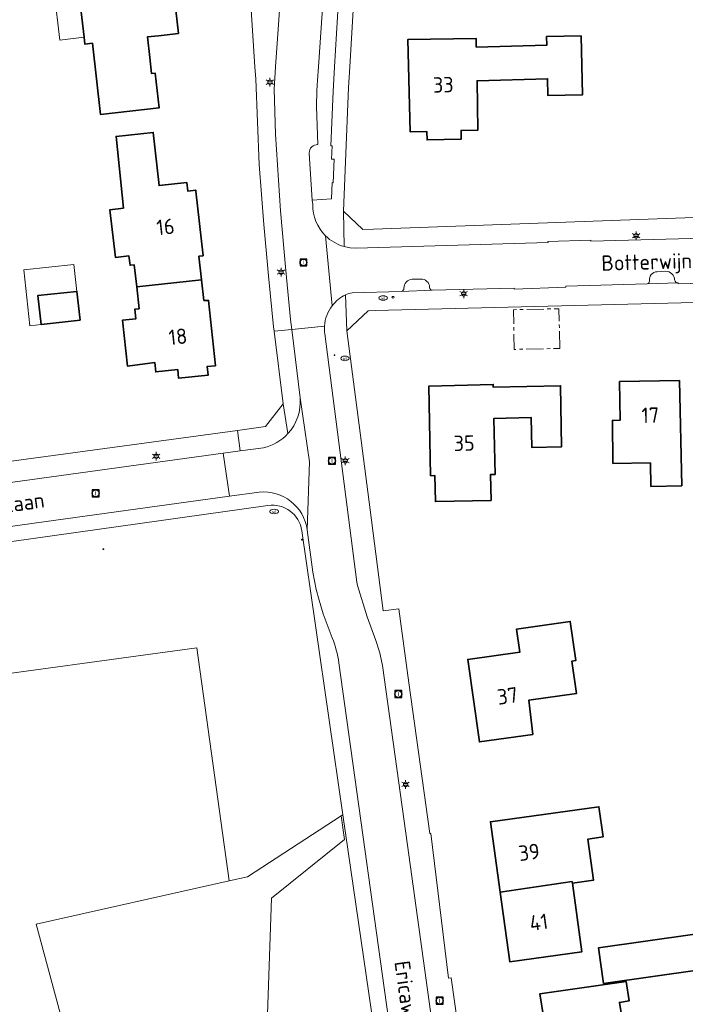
# Model space of a CAD drawing. Header units: metres. Extents: x 140853 to 145288, y 474558 to 480269.
# Tile 217 of 256: x 143539 to 143616, y 478140 to 478255. Entities that reach past the tile are written whole.
import ezdxf
from ezdxf.enums import TextEntityAlignment as Align

# ---------------------------------------------------------------- set-up
doc = ezdxf.new("R2010")
doc.units = ezdxf.units.M
doc.header["$MEASUREMENT"] = 0
doc.linetypes.add('AM-AS', pattern=[16, 10, -2, 2, -2])
for name, color, linetype, lineweight in [('B-WE-AM-AS_SPOOR_RAIL-G', 10, 'AM-AS', 18), ('B-WE-GR-BEPLANTING_CULTUUR_BOSPLANTSOEN-G', 90, 'GR-PLANTSOEN', 18), ('B-WE-GR-BEPLANTING_CULTUUR_HEESTERS-G', 90, 'Continuous', 18), ('B-WE-GR-GRAS_KRUIDENRIJK-G', 80, 'Continuous', 18), ('B-WE-GR-GROENVOORZIENING-G', 80, 'Continuous', 18), ('B-WE-KL-ET_LS_OV_LICHTMAST-S', 190, 'Continuous', 18), ('B-WE-KL-WATER_BRANDLEIDING_PUT-S', 150, 'Continuous', 18), ('B-WE-KL-WATER_PUT-S', 170, 'Continuous', 18), ('B-WE-OG-BEBOUWING-G', 7, 'Continuous', 35), ('B-WE-OG-BEBOUWING_HUISNUMMER-T18', 10, 'Continuous', 18), ('B-WE-OG-BEBOUWING_LUIFEL-G', 7, 'Continuous', 18), ('B-WE-OG-BEBOUWING_STRAATNAAM-T18', 10, 'Continuous', 18), ('B-WE-OG-TERREIN_ERF-G', 7, 'Continuous', 18), ('B-WE-RI-GWA_RIOOLPUT-S', 30, 'Continuous', 18), ('B-WE-VH-VERHARDING_ASFALT-G', 252, 'Continuous', 18), ('B-WE-VH-VERHARDING_BETONSTRAATSTEEN-G', 252, 'Continuous', 18), ('B-WE-VH-VERHARDING_TEGEL-G', 252, 'Continuous', 18), ('X-XX-XX-ALGEMEEN-S', 7, 'Continuous', 18)]:
    doc.layers.add(name, color=color, linetype=linetype, lineweight=lineweight)
doc.styles.add('NLCS-ISO', font='txt')
doc.linetypes.add('GR-PLANTSOEN', pattern='A,0,[179,NLCS.shx,S=2,R=0,X=0,Y=0],-4', length=4)

# ---------------------------------------------------------------- blocks, each defined once
blk = doc.blocks.new('SIE-WEG_AFVALBAK_TYPE_01')
for radius in [0.25, 0.156]:
    blk.add_circle((0, 0), radius)
blk = doc.blocks.new('B-SIE-WEG_LICHTMAST-SO')
at = {"ltscale": 0.1}
for p, q in [((-1.1, 0.63), (-2.19, 1.27)), ((0, 1.27), (0, 2.53)), ((1.1, 0.63), (2.19, 1.27)), ((-1.1, -0.63), (-2.19, -1.27)), ((0, -1.27), (0, -2.53)), ((1.1, -0.63), (2.19, -1.27))]:
    blk.add_line(p, q, dxfattribs=at)
at = {"flags": 128}
for points in [[(-1.16, 0.5), (1.16, 0.5)], [(-1.16, -0.5), (1.16, -0.5)]]:
    blk.add_lwpolyline(points, dxfattribs=at)
at = {"ltscale": 0.1}
blk.add_circle((0, 0), 1.27, dxfattribs=at)
at = {"style": 'NLCS-ISO'}
blk.add_attdef('TYPE', text='', height=1.8, dxfattribs=at).set_placement((0, 2.53), align=Align.BOTTOM_CENTER)
blk = doc.blocks.new('SRI-PUT_INSPECTIE-SO')
at = {"lineweight": -3, "flags": 128}
blk.add_lwpolyline([(-2, -2), (2, -2), (2, 2), (-2, 2)], close=True, dxfattribs=at)
at = {"lineweight": -3, "ltscale": 1.5}
blk.add_circle((0, 0), 2, dxfattribs=at)
at = {"ltscale": 0.1, "style": 'NLCS-ISO'}
blk.add_text('I', height=2.5, dxfattribs=at).set_placement((0, -0.01), align=Align.MIDDLE_CENTER)
blk = doc.blocks.new('SKL-WATERLEIDINGPUT-SO')
at = {"color": 0, "linetype": 'ByBlock', "lineweight": 18}
blk.add_ellipse((0, 0), major_axis=(2.5, 0), ratio=0.54, dxfattribs=at)
at = {"color": 0, "linetype": 'ByBlock', "lineweight": 18, "style": 'NLCS-ISO'}
blk.add_text('wl', height=1.8, dxfattribs=at).set_placement((0, 0), align=Align.MIDDLE_CENTER)
blk = doc.blocks.new('SIE-WEG_STRAATPOT_BRANDKRAAN-SO')
blk.add_ellipse((0, 0), major_axis=(-0.729, 0), ratio=0.685994)
at = {"style": 'NLCS-ISO'}
blk.add_text('BR', height=0.4, dxfattribs=at).set_placement((-0.3, -0.15))

msp = doc.modelspace()

# ---------------------------------------------------------------- linework, layer by layer
at = {"layer": 'B-WE-AM-AS_SPOOR_RAIL-G', "ltscale": 0.2, "flags": 128}
msp.add_lwpolyline([(143601.65, 478217.083), (143601.545, 478221.722), (143596.227, 478221.602), (143596.331, 478216.963), (143601.65, 478217.083)], close=True, dxfattribs=at)
at = {"layer": 'B-WE-GR-BEPLANTING_CULTUUR_BOSPLANTSOEN-G', "ltscale": 0.2, "flags": 128}
msp.add_lwpolyline([(143486.384, 478172.812), (143480.556, 478175.008), (143379.222, 478198.307), (143238.925, 478241.405), (143229.36, 478235.529), (143287.716, 478217.565), (143265.756, 478144.143), (143188.365, 478170.998), (143178.556, 478121.189), (143153.844, 478128.445), (143169.081, 478207.615), (143163.037, 478205.437), (143145.191, 478199.744), (143127.145, 478194.718), (143113.357, 478191.522), (143099.492, 478188.675), (143088.475, 478186.673), (143077.638, 478149.747), (143233.477, 478102.471), (143236.543, 478101.541), (143221.656, 477979.844), (143165.504, 477981.586), (143164.371, 477981.621), (143164.371, 477981.173), (143164.28, 477980.197), (143164.149, 477974.953), (143194.22, 477974.203), (143267.163, 477974.079), (143306.769, 477974.011), (143311.679, 477956.369), (143308.475, 477950.477), (143264.976, 477937.496), (143173.431, 477910.177), (143129.555, 477897.083), (143023.446, 477873.939), (143000, 477868.825), (142869.03, 477840.139), (142862.913, 477861.758), (142861.399, 477859.863), (142836.238, 477836.363), (142833.866, 477834.373), (142831.25, 477832.067), (142829.851, 477830.701), (142828.618, 477829.372), (142820.497, 477822.648), (142811.879, 477815.645), (142807.761, 477812.173), (142784.53, 477792.86), (142779.547, 477788.654), (142772.278, 477782.591), (142769.836, 477780.487), (142763.413, 477774.207), (142754.289, 477765.378), (142748.126, 477759.218), (142747.786, 477758.878), (142739.43, 477750), (142722.704, 477731.031), (142719.61, 477727.659), (142718, 477726.179), (142718.649, 477724.85), (142719.298, 477723.325), (142715.93, 477719.474), (142714.762, 477720.586), (142713.282, 477720.939), (142709.647, 477716.847), (142681.113, 477681.769), (142679.247, 477679.381), (142665.07, 477660.215), (142663.896, 477664.421), (142663.303, 477663.673), (142667.946, 477640.834), (142681.216, 477619.6), (142681.216, 477619.6, 0.0763381), (142741.403, 477561.144), (142741.403, 477561.144, 0.2367689), (142774.215, 477555.709), (142774.215, 477555.709), (142789.805, 477560.918), (142816.748, 477570.782), (142816.748, 477570.782, -0.0441848), (142836.692, 477575.559), (142836.692, 477575.559), (142854.479, 477581.163), (142854.479, 477581.163, 0.0429709), (142857.142, 477582.469), (142857.142, 477582.469), (142860.17, 477584.57), (142864.83, 477587.241), (142869.049, 477589.621), (142873.877, 477591.896), (142882.254, 477595.792), (142890.178, 477599.342), (142895.092, 477601.51), (142902.261, 477604.314), (142908.328, 477606.825), (142912.339, 477608.449), (142921.363, 477611.941), (142943.073, 477620.901), (142964.135, 477630.016), (142978.274, 477635.825), (142979.628, 477636.417), (142981.685, 477637.453), (142998.294, 477646.097), (143000, 477646.905), (143013.134, 477653.103), (143019.392, 477656.289), (143039.007, 477666.221), (143051.332, 477672.337), (143064.046, 477678.815), (143074.15, 477683.915), (143083.766, 477688.602), (143092.142, 477692.901), (143110.335, 477701.891), (143119.799, 477706.622), (143127.196, 477710.242), (143131.586, 477712.322), (143143.29, 477717.419), (143151.241, 477720.905), (143157.655, 477723.946), (143168.1, 477729.307), (143175.689, 477733.182), (143194.419, 477742.589), (143208.957, 477750), (143211.403, 477751.247), (143218.663, 477753.845), (143228.868, 477756.7), (143230.493, 477757.108), (143234.403, 477757.823), (143243.187, 477758.696), (143245.625, 477758.851), (143248.774, 477758.804), (143255.63, 477758.202), (143258.576, 477758.002), (143260.912, 477757.699), (143262.944, 477757.346), (143266.854, 477756.893), (143270.969, 477756.034), (143274.626, 477755.378), (143280.162, 477754.266), (143280.162, 477754.266, 0.0750108), (143305.758, 477753.43), (143305.758, 477753.43), (143316.016, 477754.508), (143321.957, 477755.225), (143325.46, 477755.839), (143328.507, 477756.4), (143332.213, 477757.725), (143335.208, 477758.591), (143337.391, 477759.61), (143339.828, 477760.171), (143343.636, 477761.699), (143344.905, 477762.106), (143346.276, 477762.615), (143349.27, 477764.396), (143349.27, 477764.396, -0.0469972), (143350.945, 477765.617), (143350.945, 477765.617, -0.0659339), (143353.585, 477766.737), (143353.585, 477766.737), (143356.021, 477768.162), (143361.113, 477770.429), (143365.921, 477772.185), (143365.921, 477772.185, 0.0379722), (143366.784, 477772.542), (143366.784, 477772.542, 0.0413559), (143367.393, 477772.897), (143367.393, 477772.897, -0.0282897), (143368.306, 477773.507), (143368.306, 477773.507, -0.0713289), (143370.185, 477774.221), (143370.185, 477774.221), (143378.358, 477777.226), (143380.236, 477778.193), (143384.45, 477779.568), (143388.468, 477781.345), (143390.643, 477782.368), (143390.643, 477782.368, -0.0420375), (143392.115, 477783.182), (143392.115, 477783.182, -0.0471207), (143393.537, 477783.691), (143393.537, 477783.691, 0.0559923), (143394.908, 477784.15), (143394.908, 477784.15, 0.0765349), (143396.226, 477785.067), (143396.226, 477785.067), (143398.258, 477786.033), (143400.542, 477787.254), (143403.689, 477788.883), (143407.597, 477791.223), (143412.775, 477794.073), (143423.233, 477797.893), (143428.666, 477798.915), (143432.526, 477799.809), (143421.062, 477817.531), (143419.931, 477823.485), (143421.135, 477832.436), (143430.088, 477851.734), (143401.919, 477848.604), (143393.777, 477849.819), (143389.892, 477850.94), (143387.534, 477852.134), (143376.463, 477867.558), (143365.196, 477887.238), (143362.684, 477892.688), (143362.49, 477898.689), (143366.336, 477913.105), (143370.628, 477929.418), (143385.989, 477987.38), (143399.518, 477994.611), (143410.074, 477999.93), (143410.159, 478000), (143421.478, 478009.286), (143421.421, 478015.306), (143426.322, 478015.562), (143426.295, 478021.819), (143434.734, 478021.93), (143434.702, 478025.135), (143434.649, 478039.135), (143468.819, 478039.264), (143475.785, 478047.073), (143475.785, 478047.073, -0.0218076), (143481.897, 478053.615), (143481.897, 478053.615, -0.0929516), (143491.112, 478060.84), (143491.112, 478060.84), (143500, 478065.054), (143508.655, 478068.751), (143517.803, 478072.434), (143528.765, 478076.309), (143536.372, 478078.727), (143536.372, 478078.727, -0.013226), (143552.161, 478083.234), (143552.161, 478083.234), (143546.504, 478115.85), (143549.746, 478115.709), (143552.318, 478105.273), (143570.075, 478109.451), (143569.553, 478112.127), (143567.23, 478131.373), (143545.713, 478130.441), (143540.501, 478149.817), (143563.045, 478154.87), (143559.267, 478182.079), (143500, 478173.977), (143487.662, 478172.29), (143486.384, 478172.812)], format="xyb", close=True, dxfattribs=at)
msp.add_lwpolyline([(143569.553, 478112.127), (143583.28, 478114.677), (143576.308, 478162.585), (143576.125, 478162.466), (143576.527, 478159.7), (143567.975, 478152.835), (143567.23, 478131.373), (143569.553, 478112.127)], close=True, dxfattribs=at)
at = {"layer": 'B-WE-GR-BEPLANTING_CULTUUR_HEESTERS-G', "ltscale": 0.2, "flags": 128}
msp.add_lwpolyline([(143574.001, 478257.994), (143573.46, 478250), (143573.352, 478248.411), (143573.288, 478247.162), (143573.238, 478245.353), (143573.385, 478240.905), (143573.385, 478240.905, 0.4213717), (143572.392, 478239.914), (143572.392, 478239.914), (143572.736, 478234.403), (143574.987, 478234.566), (143575.059, 478236.449), (143575.199, 478236.444), (143575.284, 478239.201), (143575.004, 478239.21), (143575.057, 478240.744), (143574.918, 478240.749), (143575.173, 478247.082), (143575.351, 478250), (143575.828, 478257.83), (143574.001, 478257.994)], format="xyb", close=True, dxfattribs=at)
at = {"layer": 'B-WE-GR-GRAS_KRUIDENRIJK-G', "ltscale": 0.2, "flags": 128}
for points in [[(143582.587, 478132.025), (143575.861, 478180.328), (143575.861, 478180.328, 0.0523939), (143575.085, 478183.269), (143575.085, 478183.269), (143574.029, 478186.07), (143573.542, 478187.651), (143573.206, 478188.923), (143572.825, 478190.917), (143572.16, 478195.871), (143572.16, 478195.871, 0.402392), (143566.551, 478200.284), (143566.551, 478200.284), (143563.063, 478199.803), (143540.285, 478196.66), (143527.955, 478194.957)], [(143500, 478189.214), (143567.572, 478198.743), (143567.572, 478198.743, -0.412701), (143571.524, 478195.782), (143571.524, 478195.782), (143576.308, 478162.585), (143583.28, 478114.677)]]:
    msp.add_lwpolyline(points, format="xyb", dxfattribs=at)
msp.add_lwpolyline([(143576.125, 478162.466), (143576.308, 478162.585), (143571.524, 478195.782), (143571.524, 478195.782, 0.412701), (143567.572, 478198.743), (143567.572, 478198.743), (143500, 478189.214), (143500, 478173.977), (143559.267, 478182.079), (143563.045, 478154.87), (143565.169, 478155.346), (143576.125, 478162.466)], format="xyb", close=True, dxfattribs=at)
msp.add_lwpolyline([(143567.23, 478131.373), (143567.975, 478152.835), (143576.527, 478159.7), (143576.125, 478162.466), (143565.169, 478155.346), (143563.045, 478154.87), (143540.501, 478149.817), (143545.713, 478130.441), (143567.23, 478131.373)], close=True, dxfattribs=at)
at = {"layer": 'B-WE-GR-GROENVOORZIENING-G', "ltscale": 0.2, "flags": 128}
for points in [[(143612.115, 478224.954, -0.3913056), (143611.835, 478224.623), (143611.835, 478224.623), (143615.479, 478224.729), (143615.479, 478224.729, -0.3758281), (143615.057, 478225.089), (143615.057, 478225.089, 0.3995015), (143614.031, 478226.098), (143614.031, 478226.098), (143613.031, 478226.046), (143613.031, 478226.046, 0.4412499), (143612.115, 478224.954)], [(143585.421, 478225.187), (143584.412, 478225.153), (143584.412, 478225.153, 0.4238739), (143583.456, 478224.106), (143583.456, 478224.106, -0.3673178), (143583.141, 478223.744), (143583.141, 478223.744), (143586.763, 478223.867), (143586.763, 478223.867, -0.3765425), (143586.449, 478224.217), (143586.449, 478224.217, 0.4144139), (143585.421, 478225.187)]]:
    msp.add_lwpolyline(points, format="xyb", close=True, dxfattribs=at)
at = {"layer": 'B-WE-OG-BEBOUWING-G', "ltscale": 0.2, "flags": 128}
for points in [[(143553.768, 478251.081), (143553.497, 478253.473), (143554.809, 478253.623), (143557.118, 478253.886), (143556.302, 478261.087), (143554.546, 478260.909), (143553.726, 478268.103), (143545.433, 478267.162), (143546.251, 478259.953), (143545.366, 478259.853), (143545.456, 478259.058), (143546.095, 478253.434), (143546.185, 478252.639), (143547.069, 478252.739), (143548.011, 478244.432), (143554.877, 478245.211), (143554.42, 478249.242), (143553.983, 478249.193), (143553.768, 478251.081)], [(143604.136, 478253.624), (143600.097, 478253.52), (143600.123, 478252.51), (143591.896, 478252.299), (143591.87, 478253.308), (143583.897, 478253.171), (143584.193, 478242.383), (143586.122, 478242.436), (143586.149, 478241.436), (143590.148, 478241.546), (143590.12, 478242.545), (143592.09, 478242.599), (143591.994, 478248.356), (143600.22, 478248.6), (143600.267, 478246.62), (143604.307, 478246.716), (143604.136, 478253.624)], [(143559.819, 478225.109), (143559.512, 478227.846), (143560.005, 478227.901), (143559.156, 478235.471), (143559.15, 478235.559), (143558.208, 478235.455), (143558.098, 478236.455), (143554.856, 478236.099), (143554.171, 478242.328), (143549.839, 478241.852), (143550.689, 478233.47), (143549.12, 478233.291), (143549.757, 478227.704), (143551.342, 478227.879), (143551.463, 478226.789), (143551.957, 478226.844), (143552.243, 478224.262), (143559.819, 478225.109)], [(143552.243, 478224.262), (143552.525, 478221.713), (143552.023, 478221.658), (143552.147, 478220.541), (143550.574, 478220.367), (143551.167, 478215.011), (143554.358, 478215.431), (143554.473, 478214.334), (143557.033, 478214.604), (143557.14, 478213.59), (143560.571, 478213.953), (143560.465, 478214.957), (143561.441, 478215.06), (143560.635, 478222.69), (143560.09, 478222.693), (143559.819, 478225.109), (143552.243, 478224.262)], [(143541.079, 478219.869), (143545.633, 478220.384), (143545.256, 478223.739), (143540.697, 478223.247), (143541.079, 478219.869)], [(143615.628, 478213.349), (143608.626, 478213.199), (143608.689, 478208.679), (143607.789, 478208.666), (143607.859, 478203.641), (143612.224, 478203.704), (143612.283, 478200.955), (143615.892, 478201.032), (143615.628, 478213.349)], [(143586.562, 478202.203), (143587.062, 478202.214), (143587.126, 478199.184), (143593.625, 478199.323), (143593.56, 478202.352), (143594.09, 478202.363), (143593.951, 478208.902), (143598.31, 478208.995), (143598.384, 478205.516), (143601.863, 478205.59), (143601.748, 478212.724), (143593.884, 478212.547), (143593.875, 478212.877), (143586.339, 478212.665), (143586.562, 478202.203)], [(143598.519, 478171.955), (143598.025, 478175.969), (143603.6, 478176.755), (143603.065, 478180.548), (143603.511, 478180.611), (143602.866, 478185.175), (143596.608, 478184.292), (143596.988, 478181.599), (143590.909, 478180.741), (143592.269, 478171.1), (143598.519, 478171.955)], [(143603.117, 478154.607), (143605.604, 478154.951), (143604.942, 478159.745), (143606.705, 478159.988), (143606.217, 478163.525), (143593.542, 478161.775), (143594.673, 478153.559), (143603.094, 478154.774), (143603.117, 478154.607)], [(143603.117, 478154.607), (143603.094, 478154.774), (143594.673, 478153.559), (143595.796, 478145.406), (143604.225, 478146.583), (143603.117, 478154.607)], [(143606.756, 478142.872), (143617.994, 478144.458), (143617.411, 478148.638), (143606.179, 478147.053), (143606.756, 478142.872)], [(143608.794, 478130.597), (143607.72, 478137.014), (143609.18, 478137.258), (143608.611, 478140.661), (143609.765, 478140.854), (143609.392, 478143.083), (143599.302, 478141.658), (143599.747, 478138.994), (143601.275, 478139.25), (143601.774, 478136.261), (143597.356, 478135.523), (143598.479, 478128.801), (143608.794, 478130.597)]]:
    msp.add_lwpolyline(points, close=True, dxfattribs=at)
at = {"layer": 'B-WE-OG-BEBOUWING_LUIFEL-G', "ltscale": 0.2, "flags": 128}
for points in [[(143545.456, 478259.058), (143542.625, 478258.736), (143543.263, 478253.112), (143546.095, 478253.434), (143545.456, 478259.058)], [(143539.063, 478226.257), (143539.747, 478219.719), (143541.079, 478219.869), (143540.697, 478223.247), (143545.256, 478223.739), (143544.906, 478226.891), (143539.063, 478226.257)]]:
    msp.add_lwpolyline(points, close=True, dxfattribs=at)
at = {"layer": 'B-WE-OG-TERREIN_ERF-G', "ltscale": 0.2, "flags": 128}
for points in [[(143500, 478198.787), (143564.026, 478207.498), (143567.28, 478207.954), (143569.342, 478210.587), (143568.289, 478219.076), (143568.289, 478219.076), (143568.224, 478219.601), (143567.624, 478225.577), (143567.098, 478231.545), (143566.533, 478238.571), (143566.139, 478248.536), (143566.046, 478250), (143565.508, 478258.519), (143565.032, 478263.839), (143565.032, 478263.839, 0.0195399), (143563.201, 478274.537), (143563.201, 478274.537), (143561.905, 478280.291), (143560.012, 478280.865), (143503.632, 478250)], [(143577.607, 478257.979), (143577.115, 478250), (143576.966, 478247.58), (143576.409, 478233.127), (143578.658, 478230.976), (143579.891, 478231.032), (143635.465, 478233.042), (143635.465, 478233.042, -0.0930014), (143659.979, 478228.688), (143659.979, 478228.688), (143667.028, 478250), (143668.794, 478255.34), (143671.8, 478278.385)]]:
    msp.add_lwpolyline(points, format="xyb", dxfattribs=at)
for points in [[(143554.809, 478253.623), (143553.497, 478253.473), (143553.768, 478251.081), (143553.983, 478249.193), (143554.42, 478249.242), (143554.877, 478245.211), (143548.011, 478244.432), (143547.069, 478252.739), (143546.185, 478252.639), (143546.095, 478253.434), (143545.456, 478259.058), (143545.366, 478259.853), (143546.251, 478259.953), (143545.433, 478267.162), (143553.726, 478268.103), (143554.546, 478260.909), (143556.302, 478261.087), (143557.118, 478253.886), (143554.809, 478253.623)], [(143604.136, 478253.624), (143604.307, 478246.716), (143600.267, 478246.62), (143600.22, 478248.6), (143591.994, 478248.356), (143592.09, 478242.599), (143590.12, 478242.545), (143590.148, 478241.546), (143586.149, 478241.436), (143586.122, 478242.436), (143584.193, 478242.383), (143583.897, 478253.171), (143591.87, 478253.308), (143591.896, 478252.299), (143600.123, 478252.51), (143600.097, 478253.52), (143604.136, 478253.624)], [(143559.156, 478235.471), (143560.005, 478227.901), (143559.512, 478227.846), (143559.819, 478225.109), (143560.09, 478222.693), (143560.635, 478222.69), (143561.441, 478215.06), (143560.465, 478214.957), (143560.571, 478213.953), (143557.14, 478213.59), (143557.033, 478214.604), (143554.473, 478214.334), (143554.358, 478215.431), (143551.167, 478215.011), (143550.574, 478220.367), (143552.147, 478220.541), (143552.023, 478221.658), (143552.525, 478221.713), (143552.243, 478224.262), (143551.957, 478226.844), (143551.463, 478226.789), (143551.342, 478227.879), (143549.757, 478227.704), (143549.12, 478233.291), (143550.689, 478233.47), (143549.839, 478241.852), (143554.171, 478242.328), (143554.856, 478236.099), (143558.098, 478236.455), (143558.208, 478235.455), (143559.15, 478235.559), (143559.156, 478235.471)], [(143545.256, 478223.739), (143545.633, 478220.384), (143541.079, 478219.869), (143540.697, 478223.247), (143545.256, 478223.739)], [(143615.628, 478213.349), (143615.892, 478201.032), (143612.283, 478200.955), (143612.224, 478203.704), (143607.859, 478203.641), (143607.789, 478208.666), (143608.689, 478208.679), (143608.626, 478213.199), (143615.628, 478213.349)], [(143586.562, 478202.203), (143586.339, 478212.665), (143593.875, 478212.877), (143593.884, 478212.547), (143601.748, 478212.724), (143601.863, 478205.59), (143598.384, 478205.516), (143598.31, 478208.995), (143593.951, 478208.902), (143594.09, 478202.363), (143593.56, 478202.352), (143593.625, 478199.323), (143587.126, 478199.184), (143587.062, 478202.214), (143586.562, 478202.203)], [(143598.519, 478171.955), (143592.269, 478171.1), (143590.909, 478180.741), (143596.988, 478181.599), (143596.608, 478184.292), (143602.866, 478185.175), (143603.511, 478180.611), (143603.065, 478180.548), (143603.6, 478176.755), (143598.025, 478175.969), (143598.519, 478171.955)], [(143594.673, 478153.559), (143593.542, 478161.775), (143606.217, 478163.525), (143606.705, 478159.988), (143604.942, 478159.745), (143605.604, 478154.951), (143603.117, 478154.607), (143604.225, 478146.583), (143595.796, 478145.406), (143594.673, 478153.559)], [(143606.756, 478142.872), (143606.179, 478147.053), (143617.411, 478148.638), (143617.994, 478144.458), (143606.756, 478142.872)], [(143598.479, 478128.801), (143597.356, 478135.523), (143601.774, 478136.261), (143601.275, 478139.25), (143599.747, 478138.994), (143599.302, 478141.658), (143609.392, 478143.083), (143609.765, 478140.854), (143608.611, 478140.661), (143609.18, 478137.258), (143607.72, 478137.014), (143608.794, 478130.597), (143608.819, 478130.445), (143610.338, 478130.699), (143611.724, 478122.414), (143608.765, 478121.919), (143608.6, 478122.907), (143603.391, 478122.035), (143603.335, 478122.371), (143599.656, 478121.756), (143598.479, 478128.801)]]:
    msp.add_lwpolyline(points, close=True, dxfattribs=at)
msp.add_lwpolyline([(143637.584, 478222.941), (143580.074, 478221.508), (143580.074, 478221.508), (143579.27, 478221.482), (143576.798, 478219.15), (143578.328, 478207.196), (143579.516, 478198.207), (143581.032, 478186.424), (143582.847, 478186.658), (143584.022, 478178.005), (143586.465, 478160.398), (143586.594, 478160.415), (143588.672, 478143.508), (143588.97, 478143.544), (143590.209, 478134.679)], dxfattribs=at)
at = {"layer": 'B-WE-VH-VERHARDING_ASFALT-G', "ltscale": 0.2, "flags": 128}
msp.add_lwpolyline([(143485.164, 478197.013), (143465.596, 478201.555), (143464.412, 478196.543), (143464.879, 478196.451), (143474.601, 478194.164), (143485.89, 478191.579), (143485.89, 478191.579, 0.0771337), (143498.958, 478191.055), (143498.958, 478191.055), (143500, 478191.185), (143502.921, 478191.55), (143517.406, 478193.519), (143527.955, 478194.957), (143540.285, 478196.66), (143563.063, 478199.803), (143562.322, 478204.834), (143500.761, 478196.353), (143500, 478196.246), (143500, 478196.246, -0.0907939), (143485.164, 478197.013)], format="xyb", close=True, dxfattribs=at)
at = {"layer": 'B-WE-VH-VERHARDING_BETONSTRAATSTEEN-G', "ltscale": 0.2, "flags": 128}
msp.add_lwpolyline([(143565.508, 478258.519), (143566.046, 478250), (143566.139, 478248.536), (143566.533, 478238.571), (143567.098, 478231.545), (143567.624, 478225.577), (143568.224, 478219.601), (143568.289, 478219.076), (143570.362, 478219.284), (143570.22, 478220.445), (143569.672, 478226.189), (143569.044, 478233.167), (143568.45, 478242.13), (143568.279, 478247.377), (143568.458, 478250), (143569.136, 478259.911)], dxfattribs=at)
for points in [[(143569.136, 478259.911), (143568.458, 478250), (143568.279, 478247.377), (143568.45, 478242.13), (143569.044, 478233.167), (143569.672, 478226.189), (143570.22, 478220.445), (143570.362, 478219.284), (143574.171, 478219.683), (143574.171, 478219.683, -0.1450311), (143575.078, 478222.063), (143575.078, 478222.063), (143574.301, 478230.24), (143574.301, 478230.24, -0.2046568), (143572.802, 478233.908), (143572.802, 478233.908), (143572.736, 478234.403), (143572.392, 478239.914), (143572.392, 478239.914, -0.4213717), (143573.385, 478240.905), (143573.385, 478240.905), (143573.238, 478245.353), (143573.288, 478247.162), (143573.352, 478248.411), (143573.46, 478250), (143574.001, 478257.994)], [(143575.828, 478257.83), (143575.351, 478250), (143575.173, 478247.082), (143574.918, 478240.749), (143575.057, 478240.744), (143575.004, 478239.21), (143575.284, 478239.201), (143575.199, 478236.444), (143575.059, 478236.449), (143574.987, 478234.566), (143572.736, 478234.403), (143572.802, 478233.908), (143572.802, 478233.908, 0.2046568), (143574.301, 478230.24), (143574.301, 478230.24, 0.1254113), (143576.455, 478228.982), (143576.455, 478228.982), (143576.409, 478233.127), (143576.966, 478247.58), (143577.115, 478250), (143577.607, 478257.979)], [(143635.465, 478233.042), (143579.891, 478231.032), (143578.658, 478230.976), (143576.409, 478233.127), (143576.455, 478228.982), (143576.455, 478228.982, 0.0368485), (143577.158, 478228.834), (143577.158, 478228.834), (143577.862, 478228.783), (143600.283, 478229.463), (143600.266, 478229.588), (143605.261, 478229.728), (143605.282, 478229.608), (143618.422, 478229.956)], [(143618.422, 478229.956), (143605.282, 478229.608), (143605.261, 478229.728), (143600.266, 478229.588), (143600.283, 478229.463), (143577.862, 478228.783), (143577.158, 478228.834), (143577.158, 478228.834, -0.0368485), (143576.455, 478228.982), (143576.455, 478228.982, -0.1254113), (143574.301, 478230.24), (143574.301, 478230.24), (143575.078, 478222.063), (143575.078, 478222.063, -0.1136987), (143576.634, 478223.348), (143576.634, 478223.348, -0.1257756), (143577.403, 478223.555), (143577.403, 478223.555), (143583.141, 478223.744), (143583.141, 478223.744, 0.3673178), (143583.456, 478224.106), (143583.456, 478224.106, -0.4238739), (143584.412, 478225.153), (143584.412, 478225.153), (143585.421, 478225.187), (143585.421, 478225.187, -0.4144139), (143586.449, 478224.217), (143586.449, 478224.217, 0.3765425), (143586.763, 478223.867), (143586.763, 478223.867), (143596.309, 478224.116), (143596.324, 478224.014), (143602.34, 478224.229), (143602.336, 478224.349), (143611.835, 478224.623), (143611.835, 478224.623, 0.3913056), (143612.115, 478224.954), (143612.115, 478224.954, -0.4412499), (143613.031, 478226.046), (143613.031, 478226.046), (143614.031, 478226.098), (143614.031, 478226.098, -0.3995015), (143615.057, 478225.089), (143615.057, 478225.089, 0.3758281), (143615.479, 478224.729), (143615.479, 478224.729), (143615.483, 478224.623), (143619.741, 478224.752)], [(143619.741, 478224.752), (143615.483, 478224.623), (143615.479, 478224.729), (143611.835, 478224.623), (143602.336, 478224.349), (143602.34, 478224.229), (143596.324, 478224.014), (143596.309, 478224.116), (143586.763, 478223.867), (143583.141, 478223.744), (143577.403, 478223.555), (143577.403, 478223.555, 0.1257756), (143576.634, 478223.348), (143576.634, 478223.348), (143576.798, 478219.15), (143576.798, 478219.15), (143579.27, 478221.482), (143580.074, 478221.508), (143637.584, 478222.941)], [(143590.209, 478134.679), (143588.97, 478143.544), (143588.672, 478143.508), (143586.594, 478160.415), (143586.465, 478160.398), (143584.022, 478178.005), (143582.847, 478186.658), (143581.032, 478186.424), (143579.516, 478198.207), (143578.328, 478207.196), (143576.798, 478219.15), (143576.798, 478219.15), (143576.634, 478223.348), (143576.634, 478223.348, 0.1136987), (143575.078, 478222.063), (143575.078, 478222.063, 0.1450311), (143574.171, 478219.683), (143574.171, 478219.683, 0.0504878), (143574.195, 478218.772), (143574.195, 478218.772), (143577.935, 478189.766), (143578.01, 478189.361), (143579.152, 478185.733), (143580.182, 478182.939), (143580.182, 478182.939, -0.0395649), (143580.934, 478180.012), (143580.934, 478180.012), (143583.864, 478159.014), (143587.558, 478132.271)], [(143587.558, 478132.271), (143583.864, 478159.014), (143580.934, 478180.012), (143580.934, 478180.012, 0.0395649), (143580.182, 478182.939), (143580.182, 478182.939), (143579.152, 478185.733), (143578.01, 478189.361), (143577.935, 478189.766), (143574.195, 478218.772), (143574.195, 478218.772, -0.0504878), (143574.171, 478219.683), (143574.171, 478219.683), (143570.362, 478219.284), (143570.362, 478219.284), (143571.337, 478211.296), (143572.437, 478203.842), (143572.16, 478195.871), (143572.825, 478190.917), (143573.206, 478188.923), (143573.542, 478187.651), (143574.029, 478186.07), (143575.085, 478183.269), (143575.085, 478183.269, -0.0523939), (143575.861, 478180.328), (143575.861, 478180.328), (143582.587, 478132.025)]]:
    msp.add_lwpolyline(points, format="xyb", dxfattribs=at)
for points in [[(143571.337, 478211.296), (143570.362, 478219.284), (143568.289, 478219.076), (143569.342, 478210.587), (143569.904, 478207.139), (143569.904, 478207.139, 0.2061268), (143571.337, 478211.296)], [(143564.327, 478205.1), (143562.322, 478204.834), (143563.063, 478199.803), (143566.551, 478200.284), (143566.551, 478200.284, -0.402392), (143572.16, 478195.871), (143572.16, 478195.871), (143572.437, 478203.842), (143571.337, 478211.296), (143571.337, 478211.296, -0.2061268), (143569.904, 478207.139), (143569.904, 478207.139, -0.1517561), (143567.059, 478205.469), (143567.059, 478205.469), (143564.327, 478205.1)], [(143564.327, 478205.1), (143567.059, 478205.469), (143567.059, 478205.469, 0.1517561), (143569.904, 478207.139), (143569.904, 478207.139), (143569.342, 478210.587), (143567.28, 478207.954), (143564.026, 478207.498), (143564.327, 478205.1)]]:
    msp.add_lwpolyline(points, format="xyb", close=True, dxfattribs=at)
at = {"layer": 'B-WE-VH-VERHARDING_TEGEL-G', "ltscale": 0.2, "flags": 128}
msp.add_lwpolyline([(143562.322, 478204.834), (143564.327, 478205.1), (143564.026, 478207.498), (143500, 478198.787), (143500, 478198.787, -0.1014924), (143485.575, 478199.481), (143485.575, 478199.481), (143465.681, 478204.074), (143465.11, 478201.671), (143465.596, 478201.555), (143485.164, 478197.013), (143485.164, 478197.013, 0.0907939), (143500, 478196.246), (143500, 478196.246), (143500.761, 478196.353), (143562.322, 478204.834)], format="xyb", close=True, dxfattribs=at)

# ---------------------------------------------------------------- block references
at = {"layer": 'B-WE-KL-ET_LS_OV_LICHTMAST-S', "xscale": 0.2, "yscale": 0.2, "zscale": 0.2}
for p in [(143567.798, 478248.192), (143610.564, 478230.24), (143569.099, 478225.991), (143590.428, 478223.473), (143554.522, 478204.486), (143576.602, 478203.953), (143583.641, 478166.138)]:
    msp.add_blockref('B-SIE-WEG_LICHTMAST-SO', p, dxfattribs=at)
at = {"layer": 'B-WE-KL-WATER_BRANDLEIDING_PUT-S', "xscale": 0.2, "yscale": 0.2, "zscale": 0.2}
msp.add_blockref('SIE-WEG_STRAATPOT_BRANDKRAAN-SO', (143582.17, 478223.057), dxfattribs=at)
at = {"layer": 'B-WE-KL-WATER_PUT-S', "xscale": 0.2, "yscale": 0.2, "zscale": 0.2}
for p in [(143581.02, 478222.97), (143576.562, 478215.917), (143568.303, 478198.024)]:
    msp.add_blockref('SKL-WATERLEIDINGPUT-SO', p, dxfattribs=at)
at = {"layer": 'B-WE-RI-GWA_RIOOLPUT-S', "xscale": 0.2, "yscale": 0.2, "zscale": 0.2}
for p in [(143571.717, 478227.125), (143575.06, 478203.945), (143547.462, 478200.146), (143582.785, 478176.693), (143587.614, 478140.856)]:
    msp.add_blockref('SRI-PUT_INSPECTIE-SO', p, dxfattribs=at)
at = {"layer": 'X-XX-XX-ALGEMEEN-S', "xscale": 0.2, "yscale": 0.2, "zscale": 0.2}
for p in [(143575.348, 478216.287), (143571.541, 478194.734), (143548.356, 478193.624)]:
    msp.add_blockref('SIE-WEG_AFVALBAK_TYPE_01', p, dxfattribs=at)

# ---------------------------------------------------------------- texts
at = {"layer": 'B-WE-OG-BEBOUWING_HUISNUMMER-T18', "style": 'NLCS-ISO'}
for s, rotation, p in [('33', 1.5, (143588.043, 478247.887)), ('16', 6.4, (143555.602, 478231.286)), ('18', 6, (143557.06, 478218.455)), ('17', 1.2, (143612.213, 478209.275)), ('35', 1.2, (143590.482, 478206.006)), ('37', 8, (143595.55, 478176.479)), ('39', 7.8, (143598.07, 478158.213)), ('41', 7.8, (143599.197, 478150.028))]:
    msp.add_text(s, height=1.8, rotation=rotation, dxfattribs=at).set_placement(p, align=Align.MIDDLE_CENTER)
at = {"layer": 'B-WE-OG-BEBOUWING_STRAATNAAM-T18', "style": 'NLCS-ISO'}
for s, rotation, p in [('Botterwijnseweg', 1.7, (143615.025, 478227.288)), ('Sijsjesberglaan', 7.9, (143533.662, 478198.313)), ('Ericaweg', 277.9, (143583.845, 478141.015))]:
    msp.add_text(s, height=1.8, rotation=rotation, dxfattribs=at).set_placement(p, align=Align.MIDDLE_CENTER)

doc.saveas('drawing.dxf')
